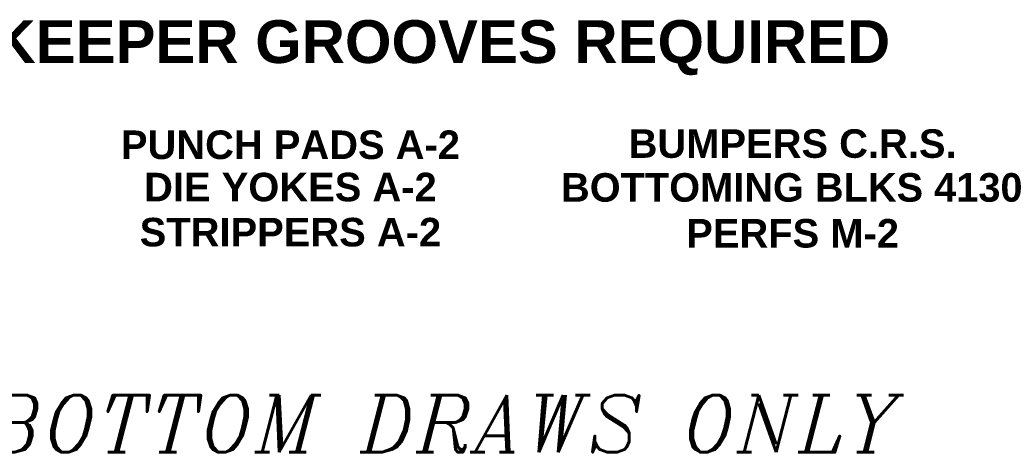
# Model space of a CAD drawing. Header units: inches. Extents: x 220 to 877, y 4 to 174.
# Tile 207 of 256: x 329 to 346, y 123 to 131. Entities that reach past the tile are written whole.
import ezdxf
from ezdxf.enums import TextEntityAlignment as Align

# ---------------------------------------------------------------- set-up
doc = ezdxf.new("R2010")
doc.units = ezdxf.units.IN
doc.header["$LTSCALE"] = 0.5
doc.header["$MEASUREMENT"] = 0
doc.layers.add('SID-M-D', color=42, linetype='Continuous')
doc.styles.add('I', font='ITALIC.SHX')
doc.styles.add('SANSSERIFBOLD', font='sasb____.pfb', dxfattribs={"height": 0.5})

msp = doc.modelspace()

# ---------------------------------------------------------------- texts
at = {"color": 6, "style": 'I'}
msp.add_text('COATING ON BOTTOM DRAWS ONLY', height=1, dxfattribs=at).set_placement((318.81798, 123.22874))
at = {"layer": 'SID-M-D', "style": 'SANSSERIFBOLD'}
for s, height, p in [('DTC SLUG KEEPER GROOVES REQUIRED ', 0.7499985, (333.67975, 130.31813)), ('BUMPERS C.R.S.', 0.499999, (342.5069, 128.63467)), ('PUNCH PADS A-2', 0.499999, (333.71374, 128.61389)), ('DIE YOKES A-2', 0.499999, (333.71374, 127.87351)), ('BOTTOMING BLKS 4130', 0.499999, (342.5069, 127.86689)), ('STRIPPERS A-2', 0.499999, (333.71374, 127.08378)), ('PERFS M-2', 0.499999, (342.5069, 127.06383))]:
    msp.add_text(s, height=height, dxfattribs=at).set_placement(p, align=Align.MIDDLE)

doc.saveas('drawing.dxf')
